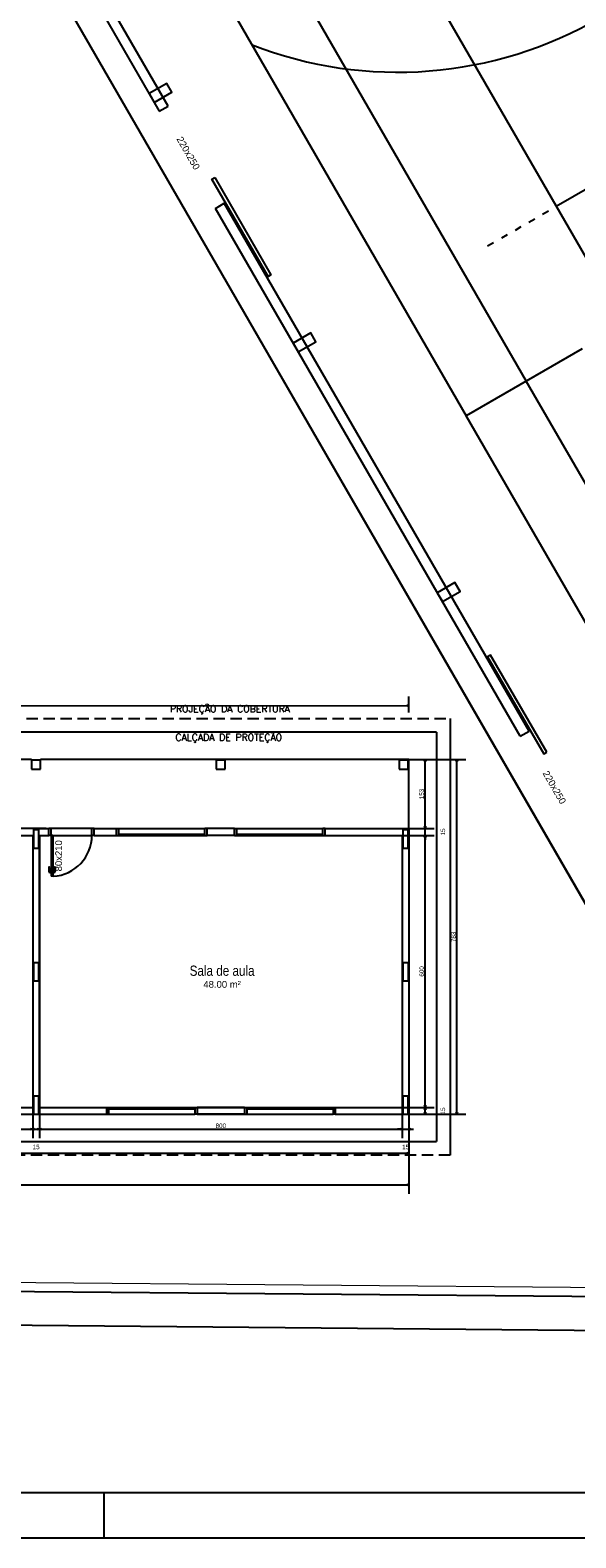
# Model space of a CAD drawing. Header units: millimetres. Extents: x -109 to 627, y -178 to 173.
# Tile 80 of 178: x 43 to 55, y 0 to 33. Entities that reach past the tile are written whole.
import ezdxf

# ---------------------------------------------------------------- set-up
doc = ezdxf.new("R2010")
doc.units = ezdxf.units.MM
doc.linetypes.add('HIDDEN', pattern=[0.375, 0.25, -0.125])
for name, color, linetype in [('A-JANEL', 3, 'Continuous'), ('A-PAREDE', 5, 'Continuous'), ('A-PISOS-NIVEL', 1, 'Continuous'), ('A-PORTA', 3, 'Continuous'), ('A-PROJCOBERTURA', 7, 'HIDDEN')]:
    doc.layers.add(name, color=color, linetype=linetype)
for name, color, linetype, lineweight in [('ARQ -SIMBOLO_PORTA', 2, 'Continuous', 9), ('ARQ -TEXTO_AMBIENTE', 2, 'Continuous', 5), ('MURO', 2, 'Continuous', 0)]:
    doc.layers.add(name, color=color, linetype=linetype, lineweight=lineweight)
doc.styles.add('Arial Narrow', font='ARIALN.TTF', dxfattribs={"height": 0.225})
doc.styles.add('Arial_2', font='arial.ttf', dxfattribs={"height": 0.15})
doc.styles.add('GULIM', font='Gulim.ttf')
doc.styles.add('R60', font='SIMPLEX.SHX', dxfattribs={"height": 0.16})
doc.dimstyles.new('GULIM-100', dxfattribs={"dimtxt": 0.1, "dimasz": 0.05, "dimexe": 0.2, "dimexo": 0, "dimgap": 0.025, "dimtad": 1, "dimdec": 0, "dimlfac": 100, "dimzin": 12, "dimdsep": 46, "dimtxsty": 'GULIM', "dimblk": 'OPEN30', "dimcen": 0, "dimclrd": 152, "dimclre": 152, "dimclrt": 152, "dimaunit": 1, "dimadec": 0, "dimazin": 0, "dimtfac": 1.875, "dimtdec": 0, "dimtmove": 2, "dimatfit": 3, "dimldrblk": 'OPEN30', "dimfxl": 0, "dimtolj": 1, "dimtzin": 12, "dimlwd": -1, "dimarcsym": 0})

# ---------------------------------------------------------------- blocks, each defined once
blk = doc.blocks.new('P-PM901')
at = {"layer": 'A-PORTA', "color": 2}
for p, q in [((-0.09, 0.15), (-0.09, 1.05)), ((-0.09, 1.05), (-0.05, 1.05)), ((-0.05, 0.15), (-0.05, 1.05)), ((-0.14, 0.86), (-0.14, 0.94)), ((-0.12, 0.86), (-0.12, 0.94)), ((-0.11, 0.97), (-0.095, 0.97)), ((-0.11, 0.95), (-0.095, 0.95)), ((-0.095, 0.935), (-0.095, 0.985)), ((-0.095, 0.985), (-0.09, 0.985)), ((-0.095, 0.935), (-0.09, 0.935)), ((-0.045, 0.985), (-0.05, 0.985)), ((-0.045, 0.935), (-0.05, 0.935)), ((-0.045, 0.935), (-0.045, 0.985)), ((-0.03, 0.97), (-0.045, 0.97)), ((-0.03, 0.95), (-0.045, 0.95)), ((-0.02, 0.86), (-0.02, 0.94)), ((0, 0.86), (0, 0.94)), ((-1, 0.15), (-1, 0)), ((-1, 0.15), (-0.95, 0.15)), ((-0.95, 0.15), (-0.95, 0)), ((-0.09, 0.15), (-0.05, 0.15)), ((-0.05, 0.15), (-0.05, 0)), ((-0.05, 0.15), (0, 0.15)), ((-0.05, 0), (0, 0)), ((0, 0.15), (0, 0)), ((-1, 0), (-0.95, 0))]:
    blk.add_line(p, q, dxfattribs=at)
for centre, radius, start, end in [((-0.05, 0.151), 0.9, 92.866, 180.0717), ((-0.11, 0.94), 0.03, 90, 180), ((-0.13, 0.86), 0.01, 180, 0), ((-0.11, 0.94), 0.01, 90, 180), ((-0.03, 0.94), 0.03, 0, 90), ((-0.03, 0.94), 0.01, 0, 90), ((-0.01, 0.86), 0.01, 180, 360)]:
    blk.add_arc(centre, radius, start, end, dxfattribs=at)
blk = doc.blocks.new('_Open30')
at = {"color": 0, "linetype": 'ByBlock', "lineweight": -2}
for p, q in [((-1, 0.27), (0, 0)), ((0, 0), (-1, -0.27)), ((0, 0), (-1, 0))]:
    blk.add_line(p, q, dxfattribs=at)
blk = doc.blocks.new('*D848')
at = {"color": 152, "lineweight": -2, "transparency": 16777216}
for p, q in [((35.329, 9.488), (35.329, 8.809)), ((43.329, 9.488), (43.329, 8.809))]:
    blk.add_line(p, q, dxfattribs=at)
at = {"color": 152, "transparency": 16777216}
blk.add_line((35.379, 9.009), (43.279, 9.009), dxfattribs=at)
at = {"layer": 'Defpoints', "color": 0, "transparency": 16777216}
for p in [(35.329, 9.488), (43.329, 9.488), (43.329, 9.009)]:
    blk.add_point(p, dxfattribs=at)
at = {"color": 152, "transparency": 16777216, "xscale": 0.05, "yscale": 0.05, "zscale": 0.05, "rotation": 180}
blk.add_blockref('_Open30', (35.329, 9.009), dxfattribs=at)
at = {"color": 152, "transparency": 16777216, "xscale": 0.05, "yscale": 0.05, "zscale": 0.05}
blk.add_blockref('_Open30', (43.329, 9.009), dxfattribs=at)
at = {"color": 152, "transparency": 16777216, "insert": (39.329, 9.085), "char_height": 0.1, "attachment_point": 5, "style": 'GULIM'}
blk.add_mtext('\\A1;800', dxfattribs=at)
blk = doc.blocks.new('*D849')
at = {"color": 152, "lineweight": -2, "transparency": 16777216}
for p, q in [((43.329, 9.488), (43.329, 8.809)), ((43.479, 9.488), (43.479, 8.809))]:
    blk.add_line(p, q, dxfattribs=at)
at = {"color": 152, "transparency": 16777216}
blk.add_line((43.379, 9.009), (43.429, 9.009), dxfattribs=at)
at = {"layer": 'Defpoints', "color": 0, "transparency": 16777216}
for p in [(43.329, 9.488), (43.479, 9.488), (43.479, 9.009)]:
    blk.add_point(p, dxfattribs=at)
at = {"color": 152, "transparency": 16777216, "xscale": 0.05, "yscale": 0.05, "zscale": 0.05, "rotation": 180}
blk.add_blockref('_Open30', (43.329, 9.009), dxfattribs=at)
at = {"color": 152, "transparency": 16777216, "xscale": 0.05, "yscale": 0.05, "zscale": 0.05}
blk.add_blockref('_Open30', (43.479, 9.009), dxfattribs=at)
at = {"color": 152, "transparency": 16777216, "insert": (43.404, 8.617), "char_height": 0.1, "attachment_point": 5, "style": 'GULIM'}
blk.add_mtext('\\A1;15', dxfattribs=at)
blk = doc.blocks.new('*D850')
at = {"color": 152, "lineweight": -2, "transparency": 16777216}
for p, q in [((43.479, 9.488), (43.479, 8.809)), ((51.479, 9.488), (51.479, 8.809))]:
    blk.add_line(p, q, dxfattribs=at)
at = {"color": 152, "transparency": 16777216}
blk.add_line((43.529, 9.009), (51.429, 9.009), dxfattribs=at)
at = {"layer": 'Defpoints', "color": 0, "transparency": 16777216}
for p in [(43.479, 9.488), (51.479, 9.488), (51.479, 9.009)]:
    blk.add_point(p, dxfattribs=at)
at = {"color": 152, "transparency": 16777216, "xscale": 0.05, "yscale": 0.05, "zscale": 0.05, "rotation": 180}
blk.add_blockref('_Open30', (43.479, 9.009), dxfattribs=at)
at = {"color": 152, "transparency": 16777216, "xscale": 0.05, "yscale": 0.05, "zscale": 0.05}
blk.add_blockref('_Open30', (51.479, 9.009), dxfattribs=at)
at = {"color": 152, "transparency": 16777216, "insert": (47.479, 9.085), "char_height": 0.1, "attachment_point": 5, "style": 'GULIM'}
blk.add_mtext('\\A1;800', dxfattribs=at)
blk = doc.blocks.new('*D851')
at = {"color": 152, "lineweight": -2, "transparency": 16777216}
for p, q in [((51.479, 9.488), (51.479, 8.809)), ((51.629, 9.338), (51.629, 8.809))]:
    blk.add_line(p, q, dxfattribs=at)
at = {"color": 152, "transparency": 16777216}
for p, q in [((51.429, 9.009), (51.379, 9.009)), ((51.479, 9.009), (51.629, 9.009)), ((51.679, 9.009), (51.729, 9.009))]:
    blk.add_line(p, q, dxfattribs=at)
at = {"layer": 'Defpoints', "color": 0, "transparency": 16777216}
for p in [(51.479, 9.488), (51.629, 9.338), (51.629, 9.009)]:
    blk.add_point(p, dxfattribs=at)
at = {"color": 152, "transparency": 16777216, "xscale": 0.05, "yscale": 0.05, "zscale": 0.05}
blk.add_blockref('_Open30', (51.479, 9.009), dxfattribs=at)
at = {"color": 152, "transparency": 16777216, "xscale": 0.05, "yscale": 0.05, "zscale": 0.05, "rotation": 180}
blk.add_blockref('_Open30', (51.629, 9.009), dxfattribs=at)
at = {"color": 152, "transparency": 16777216, "insert": (51.554, 8.617), "char_height": 0.1, "attachment_point": 5, "style": 'GULIM'}
blk.add_mtext('\\A1;15', dxfattribs=at)
blk = doc.blocks.new('*D852')
at = {"color": 152, "lineweight": -2, "transparency": 16777216}
for p, q in [((-5.569, 9.338), (-5.569, 8.284)), ((51.629, 9.338), (51.629, 8.284))]:
    blk.add_line(p, q, dxfattribs=at)
at = {"color": 152, "transparency": 16777216}
blk.add_line((-5.519, 8.484), (51.579, 8.484), dxfattribs=at)
at = {"layer": 'Defpoints', "color": 0, "transparency": 16777216}
for p in [(-5.569, 9.338), (51.629, 9.338), (51.629, 8.484)]:
    blk.add_point(p, dxfattribs=at)
at = {"color": 152, "transparency": 16777216, "xscale": 0.05, "yscale": 0.05, "zscale": 0.05, "rotation": 180}
blk.add_blockref('_Open30', (-5.569, 8.484), dxfattribs=at)
at = {"color": 152, "transparency": 16777216, "xscale": 0.05, "yscale": 0.05, "zscale": 0.05}
blk.add_blockref('_Open30', (51.629, 8.484), dxfattribs=at)
at = {"color": 152, "transparency": 16777216, "insert": (23.03, 8.56), "char_height": 0.1, "attachment_point": 5, "style": 'GULIM'}
blk.add_mtext('\\A1;5720', dxfattribs=at)
blk = doc.blocks.new('*D853')
at = {"color": 152, "lineweight": -2, "transparency": 16777216}
for p, q in [((-14.367, 9.338), (-14.367, 7.584)), ((51.629, 9.338), (51.629, 7.584))]:
    blk.add_line(p, q, dxfattribs=at)
at = {"color": 152, "transparency": 16777216}
blk.add_line((-14.317, 7.784), (51.579, 7.784), dxfattribs=at)
at = {"layer": 'Defpoints', "color": 0, "transparency": 16777216}
for p in [(-14.367, 9.338), (51.629, 9.338), (51.629, 7.784)]:
    blk.add_point(p, dxfattribs=at)
at = {"color": 152, "transparency": 16777216, "xscale": 0.05, "yscale": 0.05, "zscale": 0.05, "rotation": 180}
blk.add_blockref('_Open30', (-14.367, 7.784), dxfattribs=at)
at = {"color": 152, "transparency": 16777216, "xscale": 0.05, "yscale": 0.05, "zscale": 0.05}
blk.add_blockref('_Open30', (51.629, 7.784), dxfattribs=at)
at = {"color": 152, "transparency": 16777216, "insert": (18.631, 7.86), "char_height": 0.1, "attachment_point": 5, "style": 'GULIM'}
blk.add_mtext('\\A1;6600', dxfattribs=at)
blk = doc.blocks.new('*D895')
at = {"color": 152, "lineweight": -2, "transparency": 16777216}
for p, q in [((51.479, 9.488), (52.185, 9.488)), ((51.629, 9.338), (52.185, 9.338))]:
    blk.add_line(p, q, dxfattribs=at)
at = {"color": 152, "transparency": 16777216}
blk.add_line((51.985, 9.388), (51.985, 9.438), dxfattribs=at)
at = {"layer": 'Defpoints', "color": 0, "transparency": 16777216}
for p in [(51.479, 9.488), (51.629, 9.338), (51.985, 9.488)]:
    blk.add_point(p, dxfattribs=at)
at = {"color": 152, "transparency": 16777216, "xscale": 0.05, "yscale": 0.05, "zscale": 0.05}
for p, rotation in [((51.985, 9.488), 90), ((51.985, 9.338), 270)]:
    blk.add_blockref('_Open30', p, dxfattribs=dict(at, rotation=rotation))
at = {"color": 152, "transparency": 16777216, "insert": (52.377, 9.413), "char_height": 0.1, "attachment_point": 5, "rotation": 90, "style": 'GULIM'}
blk.add_mtext('\\A1;15', dxfattribs=at)
blk = doc.blocks.new('*D896')
at = {"color": 152, "lineweight": -2, "transparency": 16777216}
for p, q in [((51.479, 15.488), (52.185, 15.488)), ((51.479, 9.488), (52.185, 9.488))]:
    blk.add_line(p, q, dxfattribs=at)
at = {"color": 152, "transparency": 16777216}
blk.add_line((51.985, 9.538), (51.985, 15.438), dxfattribs=at)
at = {"layer": 'Defpoints', "color": 0, "transparency": 16777216}
for p in [(51.479, 15.488), (51.985, 15.488), (51.479, 9.488)]:
    blk.add_point(p, dxfattribs=at)
at = {"color": 152, "transparency": 16777216, "xscale": 0.05, "yscale": 0.05, "zscale": 0.05}
for p, rotation in [((51.985, 15.488), 90), ((51.985, 9.488), 270)]:
    blk.add_blockref('_Open30', p, dxfattribs=dict(at, rotation=rotation))
at = {"color": 152, "transparency": 16777216, "insert": (51.909, 12.488), "char_height": 0.1, "attachment_point": 5, "rotation": 90, "style": 'GULIM'}
blk.add_mtext('\\A1;600', dxfattribs=at)
blk = doc.blocks.new('*D897')
at = {"color": 152, "lineweight": -2, "transparency": 16777216}
for p, q in [((51.629, 15.638), (52.185, 15.638)), ((51.479, 15.488), (52.185, 15.488))]:
    blk.add_line(p, q, dxfattribs=at)
at = {"color": 152, "transparency": 16777216}
for p, q in [((51.985, 15.688), (51.985, 15.738)), ((51.985, 15.488), (51.985, 15.638)), ((51.985, 15.438), (51.985, 15.388))]:
    blk.add_line(p, q, dxfattribs=at)
at = {"layer": 'Defpoints', "color": 0, "transparency": 16777216}
for p in [(51.629, 15.638), (51.985, 15.638), (51.479, 15.488)]:
    blk.add_point(p, dxfattribs=at)
at = {"color": 152, "transparency": 16777216, "xscale": 0.05, "yscale": 0.05, "zscale": 0.05}
for p, rotation in [((51.985, 15.638), 270), ((51.985, 15.488), 90)]:
    blk.add_blockref('_Open30', p, dxfattribs=dict(at, rotation=rotation))
at = {"color": 152, "transparency": 16777216, "insert": (52.377, 15.563), "char_height": 0.1, "attachment_point": 5, "rotation": 90, "style": 'GULIM'}
blk.add_mtext('\\A1;15', dxfattribs=at)
blk = doc.blocks.new('*D898')
at = {"color": 152, "lineweight": -2, "transparency": 16777216}
for p, q in [((51.629, 17.163), (52.185, 17.163)), ((51.629, 15.638), (52.185, 15.638))]:
    blk.add_line(p, q, dxfattribs=at)
at = {"color": 152, "transparency": 16777216}
blk.add_line((51.985, 15.688), (51.985, 17.113), dxfattribs=at)
at = {"layer": 'Defpoints', "color": 0, "transparency": 16777216}
for p in [(51.629, 17.163), (51.985, 17.163), (51.629, 15.638)]:
    blk.add_point(p, dxfattribs=at)
at = {"color": 152, "transparency": 16777216, "xscale": 0.05, "yscale": 0.05, "zscale": 0.05}
for p, rotation in [((51.985, 17.163), 90), ((51.985, 15.638), 270)]:
    blk.add_blockref('_Open30', p, dxfattribs=dict(at, rotation=rotation))
at = {"color": 152, "transparency": 16777216, "insert": (51.909, 16.4), "char_height": 0.1, "attachment_point": 5, "rotation": 90, "style": 'GULIM'}
blk.add_mtext('\\A1;153', dxfattribs=at)
blk = doc.blocks.new('*D899')
at = {"color": 152, "lineweight": -2, "transparency": 16777216}
for p, q in [((51.629, 17.163), (52.885, 17.163)), ((51.629, 9.338), (52.885, 9.338))]:
    blk.add_line(p, q, dxfattribs=at)
at = {"color": 152, "transparency": 16777216}
blk.add_line((52.685, 9.388), (52.685, 17.113), dxfattribs=at)
at = {"layer": 'Defpoints', "color": 0, "transparency": 16777216}
for p in [(51.629, 17.163), (52.685, 17.163), (51.629, 9.338)]:
    blk.add_point(p, dxfattribs=at)
at = {"color": 152, "transparency": 16777216, "xscale": 0.05, "yscale": 0.05, "zscale": 0.05}
for p, rotation in [((52.685, 17.163), 90), ((52.685, 9.338), 270)]:
    blk.add_blockref('_Open30', p, dxfattribs=dict(at, rotation=rotation))
at = {"color": 152, "transparency": 16777216, "insert": (52.609, 13.25), "char_height": 0.1, "attachment_point": 5, "rotation": 90, "style": 'GULIM'}
blk.add_mtext('\\A1;783', dxfattribs=at)
blk = doc.blocks.new('*D914')
at = {"color": 152, "lineweight": -2, "transparency": 16777216}
for p, q in [((24.479, 18.249), (24.479, 18.538)), ((51.629, 18.198), (51.629, 18.548))]:
    blk.add_line(p, q, dxfattribs=at)
at = {"color": 152, "transparency": 16777216}
blk.add_line((24.529, 18.338), (51.579, 18.348), dxfattribs=at)
at = {"layer": 'Defpoints', "color": 0, "transparency": 16777216}
for p in [(51.629, 18.348), (24.479, 18.249), (51.629, 17.163)]:
    blk.add_point(p, dxfattribs=at)
at = {"color": 152, "transparency": 16777216, "xscale": 0.05, "yscale": 0.05, "zscale": 0.05}
for p, rotation in [((24.479, 18.338), 180.0210811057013), ((51.629, 18.348), 0.02108110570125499)]:
    blk.add_blockref('_Open30', p, dxfattribs=dict(at, rotation=rotation))
at = {"color": 152, "transparency": 16777216, "insert": (38.054, 18.42), "char_height": 0.1, "attachment_point": 5, "rotation": 0.0211, "style": 'GULIM', "bg_fill": 3, "box_fill_scale": 1.1, "bg_fill_color": 256, "bg_fill_true_color": 13158600, "bg_fill_transparency": 0}
blk.add_mtext('\\A1;2715', dxfattribs=at)
blk = doc.blocks.new('*D983')
at = {"color": 152, "lineweight": -2, "transparency": 16777216}
for p, q in [((-16.208, 5.964), (-16.217, 5.014)), ((83.49, 5.08), (83.482, 4.13))]:
    blk.add_line(p, q, dxfattribs=at)
at = {"color": 152, "transparency": 16777216}
blk.add_line((-16.165, 5.213), (83.433, 4.33), dxfattribs=at)
at = {"layer": 'Defpoints', "color": 0, "transparency": 16777216}
for p in [(-16.208, 5.964), (83.49, 5.08), (83.483, 4.33)]:
    blk.add_point(p, dxfattribs=at)
at = {"color": 152, "transparency": 16777216, "xscale": 0.05, "yscale": 0.05, "zscale": 0.05}
for p, rotation in [((-16.215, 5.214), 179.4919130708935), ((83.483, 4.33), 359.4919130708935)]:
    blk.add_blockref('_Open30', p, dxfattribs=dict(at, rotation=rotation))
at = {"color": 152, "transparency": 16777216, "insert": (33.635, 4.848), "char_height": 0.1, "attachment_point": 5, "rotation": 359.4919, "style": 'GULIM'}
blk.add_mtext('\\A1;10000', dxfattribs=at)

msp = doc.modelspace()

# ---------------------------------------------------------------- linework, layer by layer
at = {"linetype": 'Continuous'}
msp.add_line((-16.21151, 5.951), (83.48997, 5.0798), dxfattribs=at)
at = {"color": 1}
msp.add_line((44.9, 1), (44.9, 0), dxfattribs=at)
at = {"color": 2}
msp.add_lwpolyline([(-31.6, 0), (118.9, 0), (118.9, 89.1), (-31.6, 89.1)], close=True, dxfattribs=at)
at = {"color": 6}
msp.add_lwpolyline([(-29.1, 1), (117.9, 1), (117.9, 88.1), (-29.1, 88.1)], close=True, dxfattribs=at)
at = {"layer": 'A-JANEL', "color": 2}
for p, q in [((45.17928, 15.63775), (45.22928, 15.63775)), ((45.22928, 15.48775), (45.22928, 15.63775)), ((45.22928, 15.63775), (47.12928, 15.63775)), ((47.17928, 15.63775), (47.12928, 15.63775)), ((47.12928, 15.48775), (47.12928, 15.63775)), ((47.77928, 15.63775), (47.82928, 15.63775)), ((47.82928, 15.48775), (47.82928, 15.63775)), ((47.82928, 15.63775), (49.72928, 15.63775)), ((49.72928, 15.48775), (49.72928, 15.63775)), ((49.77928, 15.63775), (49.72928, 15.63775)), ((45.17928, 15.48775), (47.17928, 15.48775)), ((45.22928, 15.51775), (47.12928, 15.51775)), ((47.77928, 15.48775), (49.77928, 15.48775)), ((47.82928, 15.51775), (49.72928, 15.51775)), ((44.95428, 9.48775), (46.95428, 9.48775)), ((44.95428, 9.33775), (45.00428, 9.33775)), ((45.00428, 9.48775), (45.00428, 9.33775)), ((45.00428, 9.45775), (46.90428, 9.45775)), ((45.00428, 9.33775), (46.90428, 9.33775)), ((46.90428, 9.48775), (46.90428, 9.33775)), ((46.95428, 9.33775), (46.90428, 9.33775)), ((48.00428, 9.48775), (50.00428, 9.48775)), ((48.00428, 9.33775), (48.05428, 9.33775)), ((48.05428, 9.48775), (48.05428, 9.33775)), ((48.05428, 9.45775), (49.95428, 9.45775)), ((48.05428, 9.33775), (49.95428, 9.33775)), ((49.95428, 9.48775), (49.95428, 9.33775)), ((50.00428, 9.33775), (49.95428, 9.33775))]:
    msp.add_line(p, q, dxfattribs=at)
at = {"layer": 'A-PAREDE', "color": 252}
for p, q in [((46.71273, 38.49241), (54.21471, 25.50322)), ((45.38783, 37.72721), (52.88982, 24.73802)), ((50.87812, 36.27896), (56.37958, 26.75355)), ((58.66512, 31.53798), (54.87918, 29.35139)), ((54.40291, 29.07632), (54.27302, 29.0013)), ((54.70599, 29.25136), (54.5761, 29.17634)), ((53.79675, 28.72622), (53.66686, 28.6512)), ((54.09983, 28.90127), (53.96994, 28.82625)), ((53.49367, 28.55118), (53.36378, 28.47616)), ((55.44869, 26.21591), (52.88982, 24.73802)), ((55.44869, 26.21591), (52.88982, 24.73802)), ((61.7167, 12.51403), (54.21471, 25.50322)), ((60.3918, 11.74883), (52.88982, 24.73802)), ((52.53928, 18.06275), (52.53928, 8.43775)), ((52.23928, 17.76275), (52.23928, 8.73749)), ((43.34428, 15.60775), (43.34428, 15.20775)), ((43.46428, 15.60775), (43.34428, 15.60775)), ((43.46428, 15.20775), (43.46428, 15.60775)), ((51.49428, 15.60775), (51.49428, 15.20775)), ((51.61428, 15.60775), (51.49428, 15.60775)), ((51.49428, 15.60775), (51.49428, 15.20775)), ((51.61428, 15.60775), (51.49428, 15.60775)), ((51.61428, 15.20775), (51.61428, 15.60775)), ((51.61428, 15.20775), (51.61428, 15.60775)), ((43.34428, 15.20775), (43.46428, 15.20775)), ((51.49428, 15.20775), (51.61428, 15.20775)), ((51.49428, 15.20775), (51.61428, 15.20775)), ((43.34428, 12.67775), (43.34428, 12.27775)), ((43.46428, 12.67775), (43.34428, 12.67775)), ((43.46428, 12.27775), (43.46428, 12.67775)), ((51.49428, 12.67775), (51.49428, 12.27775)), ((51.61428, 12.67775), (51.49428, 12.67775)), ((51.61428, 12.67775), (51.61428, 12.27775)), ((43.34428, 12.27775), (43.46428, 12.27775)), ((51.49428, 12.27775), (51.61428, 12.27775)), ((43.34428, 9.73775), (43.34428, 9.33775)), ((43.46428, 9.73775), (43.34428, 9.73775)), ((43.46428, 9.33775), (43.46428, 9.73775)), ((51.49428, 9.73775), (51.49428, 9.33775)), ((51.61428, 9.73775), (51.49428, 9.73775)), ((51.61428, 9.73775), (51.49428, 9.73775)), ((51.61428, 9.33775), (51.61428, 9.73775)), ((43.34428, 9.33775), (43.46428, 9.33775)), ((51.49428, 9.33775), (51.61428, 9.33775))]:
    msp.add_line(p, q, dxfattribs=at)
at = {"layer": 'A-PAREDE', "color": 4}
for p, q in [((42.82837, 37.1503), (46.11978, 31.45264)), ((46.11978, 31.45264), (46.31496, 31.56541)), ((47.35794, 29.30961), (47.55312, 29.42238)), ((54.07939, 17.67111), (54.2767, 17.78511)), ((43.50428, 17.14775), (43.30428, 17.14775)), ((43.30428, 17.14775), (43.30428, 16.94775)), ((43.50428, 16.94775), (43.50428, 17.14775)), ((47.37428, 17.14775), (47.37428, 16.94775)), ((47.57428, 17.14775), (47.37428, 17.14775)), ((47.57428, 16.94775), (47.57428, 17.14775)), ((51.41428, 17.14775), (51.41428, 16.94775)), ((51.61428, 17.14775), (51.41428, 17.14775)), ((51.61428, 16.94775), (51.61428, 17.14775)), ((43.30428, 16.94775), (43.50428, 16.94775)), ((47.37428, 16.94775), (47.57428, 16.94775)), ((51.41428, 16.94775), (51.61428, 16.94775)), ((43.47928, 15.63775), (41.62928, 15.63775)), ((43.32928, 15.63775), (43.68517, 15.63775)), ((43.62928, 15.63775), (43.32928, 15.63775)), ((43.68517, 15.48775), (43.68517, 15.63775)), ((44.68517, 15.63775), (45.17928, 15.63775)), ((44.68517, 15.48775), (44.68517, 15.63775)), ((45.17928, 15.48775), (45.17928, 15.63775)), ((47.77928, 15.63775), (47.17928, 15.63775)), ((47.17928, 15.48775), (47.17928, 15.63775)), ((47.77928, 15.48775), (47.77928, 15.63775)), ((49.77928, 15.63775), (51.62928, 15.63775)), ((49.77928, 15.48775), (49.77928, 15.63775)), ((51.62928, 15.63775), (51.62928, 9.33775)), ((41.62928, 15.48775), (43.32928, 15.48775)), ((43.32928, 15.48775), (43.32928, 9.48775)), ((43.47928, 9.48775), (43.47928, 15.48775)), ((43.47928, 15.48775), (43.68517, 15.48775)), ((44.68517, 15.48775), (45.17928, 15.48775)), ((47.77928, 15.48775), (47.17928, 15.48775)), ((49.77928, 15.48775), (51.47928, 15.48775)), ((51.47928, 15.48775), (51.47928, 9.48775)), ((41.85428, 9.48775), (43.32928, 9.48775)), ((44.95428, 9.48775), (44.95428, 9.33775)), ((48.00428, 9.48775), (46.95428, 9.48775)), ((46.95428, 9.48775), (46.95428, 9.33775)), ((48.00428, 9.33775), (46.95428, 9.33775)), ((48.00428, 9.48775), (48.00428, 9.33775)), ((50.00428, 9.48775), (51.47928, 9.48775)), ((50.00428, 9.48775), (50.00428, 9.33775)), ((50.00428, 9.33775), (51.62928, 9.33775))]:
    msp.add_line(p, q, dxfattribs=at)
at = {"layer": 'A-PAREDE', "color": 1}
for p, q in [((44.63517, 15.63775), (43.73517, 15.63775)), ((43.77517, 15.48775), (44.63517, 15.48775))]:
    msp.add_line(p, q, dxfattribs=at)
at = {"layer": 'A-PAREDE', "color": 252}
for points in [[(78.58877, 20.4212), (58.49878, 8.8181), (41.89434, 37.56758), (61.98434, 49.17068)], [(78.59321, 20.42376), (58.505, 8.81756), (41.89613, 37.56448), (61.98434, 49.17068)]]:
    msp.add_lwpolyline(points, close=True, dxfattribs=at)
at = {"layer": 'A-PAREDE', "color": 4}
for points in [[(46.31496, 31.56541), (43.02319, 37.26286), (43.21798, 37.3754)], [(54.08187, 17.67255), (47.3583, 29.30982)], [(54.2767, 17.78511), (47.55312, 29.42238)], [(47.77928, 15.63775), (47.17928, 15.63775)], [(43.47928, 15.48775), (43.47928, 15.48775), (43.47928, 9.48775), (44.95428, 9.48775)], [(47.77928, 15.48775), (47.17928, 15.48775)], [(41.85428, 9.33775), (43.47928, 9.33775)], [(43.32928, 9.33775), (44.95428, 9.33775)], [(46.95428, 9.48775), (48.00428, 9.48775)], [(46.95428, 9.33775), (48.00428, 9.33775)]]:
    msp.add_lwpolyline(points, dxfattribs=at)
for points in [[(45.89501, 31.84252), (46.00754, 31.64768), (46.39721, 31.87274), (46.28468, 32.06758)], [(49.07335, 26.33943), (49.18588, 26.1446), (49.57556, 26.36966), (49.46303, 26.56449)], [(52.2534, 20.83733), (52.36593, 20.64249), (52.7556, 20.86755), (52.64307, 21.06239)]]:
    msp.add_lwpolyline(points, close=True, dxfattribs=at)
at = {"layer": 'A-PAREDE', "color": 2}
for points in [[(47.3466, 29.99248), (48.58443, 27.84926), (48.51948, 27.81175), (47.28165, 29.95497)], [(54.66636, 17.32078), (53.42853, 19.464), (53.36358, 19.42649), (54.60141, 17.28327)]]:
    msp.add_lwpolyline(points, close=True, dxfattribs=at)
at = {"layer": 'A-PAREDE', "color": 252}
msp.add_arc((51.38018, 41.18812), 8.87498, 248.77405, 300.216359, dxfattribs=at)
at = {"layer": 'A-PISOS-NIVEL', "color": 252}
for p, q in [((52.23928, 17.76275), (25.08928, 17.76275)), ((-6.17072, 8.73775), (52.23928, 8.73749))]:
    msp.add_line(p, q, dxfattribs=at)
at = {"layer": 'A-PISOS-NIVEL', "color": 2}
for p, q in [((43.30428, 17.16275), (35.35428, 17.16275)), ((51.62928, 17.16275), (43.50428, 17.16275)), ((51.62928, 15.63775), (51.62928, 17.16275))]:
    msp.add_line(p, q, dxfattribs=at)
at = {"layer": 'A-PROJCOBERTURA', "color": 252}
for p, q in [((-5.55572, 18.06275), (52.53928, 18.06275)), ((52.53928, 8.43775), (-6.47072, 8.43775))]:
    msp.add_line(p, q, dxfattribs=at)
at = {"layer": 'MURO', "color": 4, "linetype": 'ByBlock'}
for p, q in [((-16.01693, 6.14931), (83.29286, 5.28153)), ((-16.21151, 5.951), (83.48997, 5.0798))]:
    msp.add_line(p, q, dxfattribs=at)

# ---------------------------------------------------------------- block references
at = {"layer": 'A-PAREDE', "color": 252, "rotation": 180.0000000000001}
msp.add_blockref('P-PM901', (43.68517, 15.63775), dxfattribs=at)

# ---------------------------------------------------------------- texts
at = {"layer": 'A-PAREDE', "color": 252, "style": 'R60'}
for s, p in [('PROJEÇÃO DA COBERTURA', (46.35387, 18.20116)), ('CALÇADA DE PROTEÇÃO', (46.47718, 17.57282))]:
    msp.add_text(s, height=0.15, dxfattribs=at).set_placement(p)
at = {"layer": 'A-PAREDE', "color": 2, "char_height": 0.15, "width": 0.8227029, "attachment_point": 2, "rotation": 300.008842, "line_spacing_factor": 0.941778, "style": 'Arial_2'}
for insert in [(46.82581, 30.56639), (54.90321, 16.58287)]:
    msp.add_mtext('220x250', dxfattribs=dict(at, insert=insert))
at = {"layer": 'ARQ -SIMBOLO_PORTA', "insert": (43.82517, 15.03775), "char_height": 0.149961, "width": 0.8224899, "attachment_point": 2, "rotation": 90, "line_spacing_factor": 0.941778, "style": 'Arial_2'}
msp.add_mtext('80x210', dxfattribs=at)
at = {"layer": 'ARQ -TEXTO_AMBIENTE', "attachment_point": 2}
for s, insert, char_height, width, line_spacing_factor, style in [('Sala de aula', (47.50685, 12.6163), 0.2249417, 1.8307901, 0.974696, 'Arial Narrow'), ('48.00 m²', (47.50685, 12.27743), 0.149961, 1.3071714, 0.941778, 'Arial_2')]:
    msp.add_mtext(s, dxfattribs=dict(at, insert=insert, char_height=char_height, width=width, line_spacing_factor=line_spacing_factor, style=style))

# ---------------------------------------------------------------- dimensions: what is measured, and where the dimension line sits
for base, p1, p2, picture, middle in [((51.9853720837, 17.1627480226), (51.6292822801, 15.6377480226), (51.6292822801, 17.1627480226), '*D898', (51.9089739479, 16.4002480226)), ((52.6853720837, 17.1627480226), (51.6292822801, 9.3377480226), (51.6292822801, 17.1627480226), '*D899', (52.6090405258, 13.2502480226)), ((51.98537, 15.63775), (51.47928, 15.48775), (51.62928, 15.63775), '*D897', (52.37707, 15.56275)), ((51.98537, 15.48775), (51.47928, 9.48775), (51.47928, 15.48775), '*D896', (51.90911, 12.48775)), ((51.98537, 9.48775), (51.62928, 9.33775), (51.47928, 9.48775), '*D895', (52.37707, 9.41275))]:
    dim = msp.add_linear_dim(base=base, p1=p1, p2=p2, angle=270, dimstyle='GULIM-100')
    dim.commit()
    dim.dimension.update_dxf_attribs({"geometry": picture, "text_midpoint": middle})
for base, p1, p2, picture, middle in [((51.62928, 7.78394), (-14.36718, 9.33759), (51.62928, 9.33775), '*D853', (18.63105, 7.86021)), ((51.62928, 8.48394), (-5.56946, 9.33759), (51.62928, 9.33775), '*D852', (23.02991, 8.56028)), ((43.32928, 9.00881), (35.32928, 9.48775), (43.32928, 9.48775), '*D848', (39.32928, 9.08507)), ((43.47928, 9.00881), (43.32928, 9.48775), (43.47928, 9.48775), '*D849', (43.40428, 8.61711)), ((51.47928, 9.00881), (43.47928, 9.48775), (51.47928, 9.48775), '*D850', (47.47928, 9.08507)), ((51.62928, 9.00881), (51.47928, 9.48775), (51.62928, 9.33775), '*D851', (51.55428, 8.61711))]:
    dim = msp.add_linear_dim(base=base, p1=p1, p2=p2, dimstyle='GULIM-100')
    dim.commit()
    dim.dimension.update_dxf_attribs({"geometry": picture, "text_midpoint": middle})
dim = msp.add_aligned_dim(p1=(-16.20824, 5.96392), p2=(83.48997, 5.0798), distance=-0.7502, text='10000', dimstyle='GULIM-100')
dim.commit()
dim.dimension.update_dxf_attribs({"geometry": '*D983', "text_midpoint": (33.63489, 4.84808)})

# ---------------------------------------------------------------- next in the draw order: dimensions: what is measured, and where the dimension line sits
dim = msp.add_linear_dim(base=(51.62885, 18.34832), p1=(24.47928, 18.24916), p2=(51.62928, 17.16275), angle=180.021081, dimstyle='GULIM-100', override={"dimfxl": 0.15, "dimfxlon": 1, "dimtfill": 1, "dimtfillclr": 256, "dimarcsym": 2})
dim.commit()
dim.dimension.update_dxf_attribs({"geometry": '*D914', "text_midpoint": (38.05402, 18.41972)})

doc.saveas('drawing.dxf')
